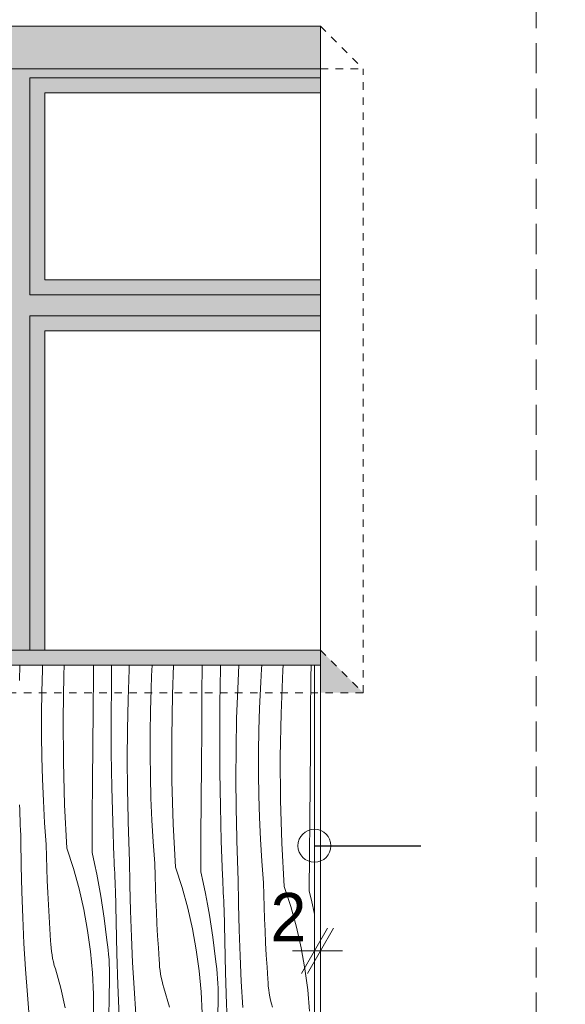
# Model space of a CAD drawing. Extents: x -366324 to -207045, y 68808 to 138616.
# Tile 66 of 170: x -310647 to -308837, y 93227 to 96493. Entities that reach past the tile are written whole.
import ezdxf

# ---------------------------------------------------------------- set-up
doc = ezdxf.new("R2010")
doc.units = 0
doc.header["$MEASUREMENT"] = 0
for name, pattern in [('Dashed', [564.444447, 282.222223, -282.222223]), ('Hidden Line', [50, 25, -25]), ('Krawędzie ukryte', [150, 100, -50])]:
    doc.linetypes.add(name, pattern=pattern)
for name, color, linetype, lineweight in [('A-Opisy_Nr_Pióra__21', 7, 'Continuous', 9), ('Arch kolorystyka_Nr_Pióra__41', 7, 'Continuous', 15), ('Arch okna_Nr_Pióra__21', 7, 'Continuous', 9), ('Arch wymiary_Nr_Pióra__21', 7, 'Continuous', 9), ('Arch ściany zewnętrzne_Nr_Pióra__21', 7, 'Continuous', 9), ('INWENT.ŚCIANY_Nr_Pióra__21', 7, 'Continuous', 9)]:
    doc.layers.add(name, color=color, linetype=linetype, lineweight=lineweight)
for name, color, linetype, lineweight, true_color in [('Arch kolorystyka_Nr_Pióra__113', 7, 'Continuous', 13, 0xe8e8e8), ('Arch kolorystyka_Nr_Pióra__2', 7, 'Continuous', 13, 0x7f7f7f), ('Arch kolorystyka_Nr_Pióra__22', 7, 'Continuous', 9, 0x7f7f7f), ('Arch kolorystyka_Nr_Pióra__81', 7, 'Continuous', 9, 0x5d5d5d)]:
    doc.layers.add(name, color=color, linetype=linetype, lineweight=lineweight, true_color=true_color)
doc.layers.add('Arch wymiary', color=7, linetype='Continuous')
doc.styles.add('GENERATED_STYLE_1', font='txt')
doc.styles.add('GENERATED_STYLE_2', font='txt')
doc.dimstyles.new('GENERATED_STYLE__4', dxfattribs={"dimtxt": 160.000002, "dimasz": 114, "dimexe": 0.18, "dimexo": 0, "dimgap": 0.09, "dimtad": 1, "dimtih": 1, "dimtoh": 1, "dimdec": 0, "dimlfac": 0.1, "dimzin": 0, "dimdsep": 46, "dimtxsty": 'GENERATED_STYLE_1', "dimblk": 'ARROWHEAD_2', "dimblk1": 'ARROWHEAD_2', "dimblk2": 'ARROWHEAD_2', "dimcen": 0.09, "dimclrd": 7, "dimclre": 7, "dimclrt": 7, "dimazin": 0, "dimtfac": 1, "dimtdec": 4, "dimtmove": 0, "dimatfit": 3, "dimfxl": 0, "dimtolj": 1, "dimtzin": 0, "dimarcsym": 0})
doc.dimstyles.new('GENERATED_STYLE__8', dxfattribs={"dimtxt": 0.18, "dimasz": 218.88, "dimexe": 0.18, "dimexo": 0.0625, "dimgap": 0.09, "dimtad": 0, "dimtih": 1, "dimtoh": 1, "dimdec": 4, "dimzin": 0, "dimdsep": 46, "dimcen": 0.09, "dimadec": 0, "dimazin": 0, "dimtfac": 1, "dimtdec": 4, "dimtmove": 0, "dimatfit": 3, "dimldrblk": 'ARROWHEAD_1', "dimfxl": 0, "dimtolj": 1, "dimtzin": 0, "dimarcsym": 0})

# ---------------------------------------------------------------- blocks, each defined once
blk = doc.blocks.new('*X82')
at = {"layer": 'Arch kolorystyka_Nr_Pióra__22', "linetype": 'Continuous'}
for p, q in [((-310647.7, 94301.6), (-310646, 94352)), ((-310573.7, 94263.8), (-310571.5, 94336.2)), ((-310571.5, 94336.2), (-310570.9, 94352)), ((-310500.4, 94318.6), (-310499, 94352)), ((-310402.4, 94320.5), (-310402.1, 94352)), ((-310342.8, 94289.8), (-310341.8, 94352)), ((-310287.5, 94238.1), (-310284.1, 94337.2)), ((-310284.1, 94337.2), (-310283.4, 94352)), ((-310209.5, 94316.2), (-310207.7, 94352)), ((-310140.2, 94255), (-310136.2, 94352)), ((-310042.2, 94257), (-310041.4, 94352)), ((-309982.6, 94226.3), (-309980.7, 94340.7)), ((-309980.7, 94340.7), (-309980.4, 94352)), ((-309923.9, 94273.7), (-309920.2, 94352)), ((-309847.1, 94296.1), (-309844.4, 94339.6)), ((-309844.4, 94339.6), (-309843.6, 94352)), ((-309780, 94191.5), (-309774.1, 94334.9)), ((-309774.1, 94334.9), (-309773, 94352)), ((-309681, 94311.5), (-309680.7, 94352)), ((-310502.9, 94175.1), (-310500.4, 94318.6)), ((-310403.3, 94202.5), (-310402.4, 94320.5)), ((-310211.3, 94272.7), (-310209.5, 94316.2)), ((-309682, 94193.5), (-309681, 94311.5)), ((-310343.5, 94175.3), (-310342.8, 94289.8)), ((-310213.5, 94200.3), (-310211.3, 94272.7)), ((-309927.3, 94174.6), (-309923.9, 94273.7)), ((-309849.3, 94252.6), (-309847.1, 94296.1)), ((-310574.8, 94191.3), (-310573.7, 94263.8)), ((-310289.5, 94139), (-310287.5, 94238.1)), ((-310142.7, 94111.6), (-310140.2, 94255)), ((-310043.1, 94138.9), (-310042.2, 94257)), ((-309851.1, 94209.2), (-309849.3, 94252.6)), ((-310404.2, 94084.4), (-310403.3, 94202.5)), ((-309983.3, 94111.8), (-309982.6, 94226.3)), ((-309853.3, 94136.7), (-309851.1, 94209.2)), ((-310574.8, 94118.9), (-310574.8, 94191.3)), ((-310502, 94031.7), (-310502.9, 94175.1)), ((-310343, 94060.8), (-310343.5, 94175.3)), ((-310214.6, 94127.8), (-310213.5, 94200.3)), ((-309929.2, 94075.5), (-309927.3, 94174.6)), ((-309782.5, 94048.1), (-309780, 94191.5)), ((-309682.9, 94075.4), (-309682, 94193.5)), ((-310290.1, 94039.8), (-310289.5, 94139)), ((-310044, 94020.9), (-310043.1, 94138.9)), ((-309854.4, 94064.3), (-309853.3, 94136.7)), ((-310573.7, 94046.4), (-310574.8, 94118.9)), ((-310214.6, 94055.4), (-310214.6, 94127.8)), ((-310141.8, 93968.2), (-310142.7, 94111.6)), ((-309982.8, 93997.3), (-309983.3, 94111.8)), ((-310405.1, 93966.4), (-310404.2, 94084.4)), ((-309929.9, 93976.3), (-309929.2, 94075.5)), ((-309683.8, 93957.4), (-309682.9, 94075.4)), ((-310571.6, 93974), (-310573.7, 94046.4)), ((-310341.3, 93946.4), (-310343, 94060.8)), ((-310289.4, 93940.7), (-310290.1, 94039.8)), ((-310213.5, 93982.9), (-310214.6, 94055.4)), ((-309854.4, 93991.9), (-309854.4, 94064.3)), ((-309781.6, 93904.6), (-309782.5, 94048.1)), ((-310497.7, 93888.3), (-310502, 94031.7)), ((-310044.9, 93902.9), (-310044, 94020.9)), ((-310568.3, 93901.7), (-310571.6, 93974)), ((-310211.4, 93910.5), (-310213.5, 93982.9)), ((-309981.1, 93882.9), (-309982.8, 93997.3)), ((-309929.2, 93877.2), (-309929.9, 93976.3)), ((-309853.3, 93919.4), (-309854.4, 93991.9)), ((-310405.9, 93848.4), (-310405.1, 93966.4)), ((-310338.4, 93831.9), (-310341.3, 93946.4)), ((-310287.3, 93841.6), (-310289.4, 93940.7)), ((-310137.5, 93824.8), (-310141.8, 93968.2)), ((-309684.7, 93839.4), (-309683.8, 93957.4)), ((-310208.1, 93838.1), (-310211.4, 93910.5)), ((-309851.2, 93847), (-309853.3, 93919.4)), ((-310646.6, 93871.8), (-310647.1, 93888.5)), ((-310564, 93829.3), (-310568.3, 93901.7)), ((-310490.1, 93745), (-310497.7, 93888.3)), ((-310045.7, 93784.8), (-310044.9, 93902.9)), ((-309978.2, 93768.4), (-309981.1, 93882.9)), ((-309927.1, 93778.1), (-309929.2, 93877.2)), ((-309777.3, 93761.3), (-309781.6, 93904.6)), ((-310646, 93855.2), (-310646.6, 93871.8)), ((-310645.4, 93838.5), (-310646, 93855.2)), ((-310406.7, 93730.3), (-310405.9, 93848.4)), ((-309847.9, 93774.6), (-309851.2, 93847)), ((-310644.8, 93821.9), (-310645.4, 93838.5)), ((-310644.1, 93805.2), (-310644.8, 93821.9)), ((-310558.6, 93757.1), (-310564, 93829.3)), ((-310334.2, 93717.6), (-310338.4, 93831.9)), ((-310286.9, 93824.9), (-310287.3, 93841.6)), ((-310286.3, 93808.3), (-310286.9, 93824.9)), ((-310203.8, 93765.8), (-310208.1, 93838.1)), ((-310129.9, 93681.5), (-310137.5, 93824.8)), ((-309685.5, 93721.3), (-309684.7, 93839.4)), ((-310643.4, 93788.6), (-310644.1, 93805.2)), ((-310642.7, 93771.9), (-310643.4, 93788.6)), ((-310285.8, 93791.6), (-310286.3, 93808.3)), ((-310285.2, 93775), (-310285.8, 93791.6)), ((-310046.5, 93666.8), (-310045.7, 93784.8)), ((-309926.7, 93761.4), (-309927.1, 93778.1)), ((-310641.6, 93686.2), (-310642.7, 93771.9)), ((-310557.8, 93717.2), (-310558.6, 93757.1)), ((-310490.1, 93745), (-310468.4, 93677.9)), ((-310284.6, 93758.4), (-310285.2, 93775)), ((-310283.9, 93741.7), (-310284.6, 93758.4)), ((-310198.3, 93693.6), (-310203.8, 93765.8)), ((-309974, 93654), (-309978.2, 93768.4)), ((-309926.1, 93744.8), (-309926.7, 93761.4)), ((-309925.6, 93728.1), (-309926.1, 93744.8)), ((-309843.6, 93702.3), (-309847.9, 93774.6)), ((-309769.7, 93618), (-309777.3, 93761.3)), ((-310556.7, 93677.2), (-310557.8, 93717.2)), ((-310406.7, 93730.3), (-310398.5, 93694.4)), ((-310333.6, 93703.5), (-310334.2, 93717.6)), ((-310283.2, 93725.1), (-310283.9, 93741.7)), ((-310282.5, 93708.4), (-310283.2, 93725.1)), ((-309925, 93711.5), (-309925.6, 93728.1)), ((-309686.3, 93603.3), (-309685.5, 93721.3)), ((-310639.6, 93600.5), (-310641.6, 93686.2)), ((-310398.5, 93694.4), (-310391, 93658.4)), ((-310333, 93689.5), (-310333.6, 93703.5)), ((-310332.4, 93675.5), (-310333, 93689.5)), ((-310281.4, 93622.7), (-310282.5, 93708.4)), ((-310197.5, 93653.6), (-310198.3, 93693.6)), ((-310129.9, 93681.5), (-310108.2, 93614.4)), ((-309924.4, 93694.8), (-309925, 93711.5)), ((-309923.7, 93678.2), (-309924.4, 93694.8)), ((-309838.1, 93630.1), (-309843.6, 93702.3)), ((-310555.3, 93637.3), (-310556.7, 93677.2)), ((-310468.4, 93677.9), (-310449.7, 93609.8)), ((-310391, 93658.4), (-310384, 93622.2)), ((-310331.8, 93661.5), (-310332.4, 93675.5)), ((-310331.1, 93647.4), (-310331.8, 93661.5)), ((-310330.4, 93633.4), (-310331.1, 93647.4)), ((-310196.5, 93613.7), (-310197.5, 93653.6)), ((-310046.5, 93666.8), (-310038.3, 93630.9)), ((-309973.4, 93640), (-309974, 93654)), ((-309923, 93661.6), (-309923.7, 93678.2)), ((-309922.3, 93644.9), (-309923, 93661.6)), ((-310553.7, 93597.3), (-310555.3, 93637.3)), ((-310384, 93622.2), (-310377.7, 93586)), ((-310329.7, 93619.4), (-310330.4, 93633.4)), ((-310329, 93605.4), (-310329.7, 93619.4)), ((-310279.4, 93537), (-310281.4, 93622.7)), ((-310195.1, 93573.8), (-310196.5, 93613.7)), ((-310108.2, 93614.4), (-310089.5, 93546.3)), ((-310038.3, 93630.9), (-310030.8, 93594.9)), ((-309972.8, 93626), (-309973.4, 93640)), ((-309972.2, 93612), (-309972.8, 93626)), ((-309921.2, 93559.2), (-309922.3, 93644.9)), ((-309837.3, 93590.1), (-309838.1, 93630.1)), ((-309769.7, 93618), (-309748, 93550.9)), ((-310636.5, 93514.8), (-310639.6, 93600.5)), ((-310551.7, 93557.4), (-310553.7, 93597.3)), ((-310449.7, 93609.8), (-310434.1, 93541)), ((-310377.7, 93586), (-310371.9, 93549.6)), ((-310327.2, 93500.7), (-310329, 93605.4)), ((-310030.8, 93594.9), (-310023.8, 93558.7)), ((-309971.6, 93597.9), (-309972.2, 93612)), ((-309970.9, 93583.9), (-309971.6, 93597.9)), ((-309970.2, 93569.9), (-309970.9, 93583.9)), ((-309836.3, 93550.2), (-309837.3, 93590.1)), ((-309686.3, 93603.3), (-309678.1, 93567.4)), ((-310549.5, 93517.5), (-310551.7, 93557.4)), ((-310371.9, 93549.6), (-310366.7, 93513.2)), ((-310193.5, 93533.8), (-310195.1, 93573.8)), ((-310023.8, 93558.7), (-310017.5, 93522.5)), ((-309969.5, 93555.9), (-309970.2, 93569.9)), ((-309968.8, 93541.9), (-309969.5, 93555.9)), ((-309919.2, 93473.5), (-309921.2, 93559.2)), ((-309834.9, 93510.2), (-309836.3, 93550.2)), ((-309748, 93550.9), (-309729.3, 93482.8)), ((-309678.1, 93567.4), (-309670.6, 93531.4)), ((-310547, 93477.7), (-310549.5, 93517.5)), ((-310434.1, 93541), (-310421.5, 93471.6)), ((-310276.3, 93451.3), (-310279.4, 93537)), ((-310191.5, 93493.9), (-310193.5, 93533.8)), ((-310089.5, 93546.3), (-310073.9, 93477.5)), ((-310017.5, 93522.5), (-310011.7, 93486.1)), ((-309967, 93437.2), (-309968.8, 93541.9)), ((-309670.6, 93531.4), (-309669.3, 93524.6)), ((-310632.5, 93429.2), (-310636.5, 93514.8)), ((-310366.7, 93513.2), (-310362.1, 93476.7)), ((-310324.6, 93396), (-310327.2, 93500.7)), ((-310189.3, 93454), (-310191.5, 93493.9)), ((-310011.7, 93486.1), (-310006.5, 93449.7)), ((-309833.2, 93470.3), (-309834.9, 93510.2)), ((-310544.2, 93437.8), (-310547, 93477.7)), ((-310421.5, 93471.6), (-310412, 93401.7)), ((-310362.1, 93476.7), (-310358.1, 93440.1)), ((-310272.3, 93365.6), (-310276.3, 93451.3)), ((-310186.8, 93414.1), (-310189.3, 93454)), ((-310073.9, 93477.5), (-310061.3, 93408.1)), ((-309916.1, 93387.8), (-309919.2, 93473.5)), ((-309831.3, 93430.4), (-309833.2, 93470.3)), ((-309729.3, 93482.8), (-309713.7, 93414)), ((-310627.4, 93343.6), (-310632.5, 93429.2)), ((-310543.7, 93426), (-310544.2, 93437.8)), ((-310542.8, 93414.1), (-310543.7, 93426)), ((-310355.7, 93424.1), (-310358.1, 93440.1)), ((-310353.6, 93408.1), (-310355.7, 93424.1)), ((-310006.5, 93449.7), (-310001.9, 93413.2)), ((-309964.4, 93332.5), (-309967, 93437.2)), ((-309829.1, 93390.5), (-309831.3, 93430.4)), ((-310541.4, 93402.4), (-310542.8, 93414.1)), ((-310539.6, 93390.7), (-310541.4, 93402.4)), ((-310537.5, 93379), (-310539.6, 93390.7)), ((-310412, 93401.7), (-310405.6, 93331.4)), ((-310351.8, 93392.1), (-310353.6, 93408.1)), ((-310350.5, 93376), (-310351.8, 93392.1)), ((-310321.1, 93291.3), (-310324.6, 93396)), ((-310184, 93374.3), (-310186.8, 93414.1)), ((-310061.3, 93408.1), (-310051.8, 93338.2)), ((-310001.9, 93413.2), (-309997.9, 93376.6)), ((-309912.1, 93302.1), (-309916.1, 93387.8)), ((-309826.6, 93350.6), (-309829.1, 93390.5)), ((-309713.7, 93414), (-309701.1, 93344.6)), ((-310534.9, 93367.5), (-310537.5, 93379)), ((-310531.9, 93356), (-310534.9, 93367.5)), ((-310528.5, 93344.7), (-310531.9, 93356)), ((-310349.5, 93359.9), (-310350.5, 93376)), ((-310348.9, 93343.7), (-310349.5, 93359.9)), ((-310267.2, 93280.1), (-310272.3, 93365.6)), ((-310183.5, 93362.4), (-310184, 93374.3)), ((-310182.6, 93350.6), (-310183.5, 93362.4)), ((-309995.5, 93360.6), (-309997.9, 93376.6)), ((-309993.4, 93344.6), (-309995.5, 93360.6)), ((-310621.3, 93258), (-310627.4, 93343.6)), ((-310510.4, 93280.6), (-310528.5, 93344.7)), ((-310405.6, 93331.4), (-310402.3, 93260.9)), ((-310348.7, 93327.6), (-310348.9, 93343.7)), ((-310348.9, 93311.5), (-310348.7, 93327.6)), ((-310181.2, 93338.9), (-310182.6, 93350.6)), ((-310179.4, 93327.2), (-310181.2, 93338.9)), ((-310177.2, 93315.5), (-310179.4, 93327.2)), ((-310051.8, 93338.2), (-310045.4, 93267.9)), ((-309991.6, 93328.6), (-309993.4, 93344.6)), ((-309990.3, 93312.5), (-309991.6, 93328.6)), ((-309960.9, 93227.8), (-309964.4, 93332.5)), ((-309823.8, 93310.8), (-309826.6, 93350.6)), ((-309701.1, 93344.6), (-309691.6, 93274.7)), ((-310350.2, 93248.8), (-310348.9, 93311.5)), ((-310316.8, 93186.6), (-310321.1, 93291.3)), ((-310174.7, 93303.9), (-310177.2, 93315.5)), ((-310171.7, 93292.5), (-310174.7, 93303.9)), ((-310168.3, 93281.1), (-310171.7, 93292.5)), ((-309989.3, 93296.4), (-309990.3, 93312.5)), ((-309988.7, 93280.2), (-309989.3, 93296.4)), ((-309907, 93216.5), (-309912.1, 93302.1)), ((-309823.3, 93298.9), (-309823.8, 93310.8)), ((-309822.4, 93287.1), (-309823.3, 93298.9)), ((-309821, 93275.4), (-309822.4, 93287.1)), ((-310614.2, 93172.6), (-310621.3, 93258)), ((-310496.5, 93215.6), (-310510.4, 93280.6)), ((-310402.3, 93260.9), (-310402.2, 93190.4)), ((-310261.1, 93194.5), (-310267.2, 93280.1)), ((-310150.2, 93217.1), (-310168.3, 93281.1)), ((-310045.4, 93267.9), (-310042.1, 93197.4)), ((-309988.5, 93264.1), (-309988.7, 93280.2)), ((-309988.7, 93247.9), (-309988.5, 93264.1)), ((-309819.2, 93263.6), (-309821, 93275.4)), ((-309817, 93252), (-309819.2, 93263.6)), ((-309691.6, 93274.7), (-309685.2, 93204.4)), ((-310351.5, 93186.1), (-310350.2, 93248.8)), ((-309990, 93185.3), (-309988.7, 93247.9)), ((-309956.6, 93123.1), (-309960.9, 93227.8)), ((-309814.5, 93240.4), (-309817, 93252)), ((-309811.5, 93229), (-309814.5, 93240.4)), ((-309808.1, 93217.6), (-309811.5, 93229))]:
    blk.add_line(p, q, dxfattribs=at)
blk = doc.blocks.new('Wypełnienie_41')
at = {"layer": 'Arch kolorystyka_Nr_Pióra__22', "linetype": 'Dashed'}
blk.add_blockref('*X82', (0, 0), dxfattribs=at)
blk = doc.blocks.new('*D219')
at = {"layer": 'Arch wymiary_Nr_Pióra__21', "linetype": 'Continuous'}
for p, q in [((-309669.3, 93291.9), (-309669.3, 93516.9)), ((-309649.3, 93291.9), (-309649.3, 93516.9)), ((-309712.6, 93329.4), (-309626, 93479.4)), ((-309606, 93479.4), (-309692.6, 93329.4)), ((-309742.6, 93404.4), (-309669.3, 93404.4)), ((-309669.3, 93404.4), (-309649.3, 93404.4)), ((-309649.3, 93404.4), (-309575.9, 93404.4))]:
    blk.add_line(p, q, dxfattribs=at)
at = {"layer": 'Arch wymiary_Nr_Pióra__21', "insert": (-309815, 93436.4), "char_height": 160, "attachment_point": 7, "style": 'GENERATED_STYLE_1'}
blk.add_mtext('{2}', dxfattribs=at)
blk = doc.blocks.new('ARROWHEAD_2')
at = {"color": 0, "linetype": 'Continuous', "lineweight": 0}
for p, q in [((-0.378, -0.655), (0.378, 0.655)), ((0, 0), (-1, 0))]:
    blk.add_line(p, q, dxfattribs=at)
blk = doc.blocks.new('ARROWHEAD_1')
at = {"color": 0, "linetype": 'Continuous', "lineweight": 0}
blk.add_line((0, 0), (-1, 0), dxfattribs=at)
blk.add_circle((0, 0), 0.25, dxfattribs=at)

msp = doc.modelspace()

# ---------------------------------------------------------------- hatches: boundary and pattern name
at = {"layer": 'Arch kolorystyka_Nr_Pióra__113', "linetype": 'Continuous', "lineweight": 0, "true_color": 0x3a3a3a}
msp.add_hatch(color=250, dxfattribs=at).paths.add_polyline_path([(-312141.4, 96865.6), (-312141.4, 90202.8), (-311929.3, 90202.8), (-311929.3, 90737), (-311929.3, 90787), (-311787.9, 90787), (-311787.9, 92665.6), (-311929.3, 92807), (-311929.3, 94352), (-311929.3, 94402), (-311787.9, 94402), (-311787.9, 96330.6), (-309649.3, 96330.6), (-309649.3, 96472), (-311929.3, 96472), (-311929.3, 96865.6)], flags=0)
at = {"layer": 'Arch kolorystyka_Nr_Pióra__2', "linetype": 'Continuous'}
h = msp.add_hatch(color=256, dxfattribs=at)
h.paths.add_polyline_path([(-309649.3, 95460.6), (-309649.3, 95630.6), (-310562.9, 95630.6), (-310562.9, 96250.6), (-309649.3, 96250.6), (-309649.3, 96330.6), (-311787.9, 96330.6), (-311787.9, 94402), (-311707.9, 94402), (-311707.9, 95460.6), (-310732.9, 95460.6), (-310732.9, 94402), (-310562.9, 94402), (-310562.9, 95460.6)], flags=0)
h.paths.add_polyline_path([(-310732.9, 95630.6), (-311707.9, 95630.6), (-311707.9, 96250.6), (-310732.9, 96250.6)], flags=0)
at = {"layer": 'Arch kolorystyka_Nr_Pióra__41', "linetype": 'Continuous'}
msp.add_hatch(color=256, dxfattribs=at).paths.add_polyline_path([(-311929.3, 94352), (-309649.3, 94352), (-309649.3, 94402), (-311929.3, 94402)], flags=0)
at = {"layer": 'Arch kolorystyka_Nr_Pióra__81', "linetype": 'Continuous', "lineweight": 0, "true_color": 0x2e2e2e}
msp.add_hatch(color=250, dxfattribs=at).paths.add_polyline_path([(-309507.9, 94260.6), (-309649.3, 94402), (-309649.3, 94260.6)], flags=0)

# ---------------------------------------------------------------- linework, layer by layer
at = {"layer": 'Arch okna_Nr_Pióra__21', "linetype": 'Hidden Line'}
for p, q in [((-309649.3, 96472), (-309507.9, 96330.6)), ((-309649.3, 96330.6), (-309507.9, 96330.6)), ((-309507.9, 94260.6), (-309507.9, 96330.6)), ((-309649.3, 94402), (-309507.9, 94260.6)), ((-309507.9, 94260.6), (-311787.9, 94260.6))]:
    msp.add_line(p, q, dxfattribs=at)
at = {"layer": 'Arch okna_Nr_Pióra__21', "linetype": 'Continuous'}
for p, q in [((-310612.9, 96300.6), (-310612.9, 95580.6)), ((-310612.9, 96300.6), (-309649.3, 96300.6)), ((-310562.9, 96250.6), (-309649.3, 96250.6)), ((-310562.9, 96250.6), (-310562.9, 95630.6)), ((-310562.9, 95630.6), (-309649.3, 95630.6)), ((-310612.9, 95580.6), (-309649.3, 95580.6)), ((-310612.9, 95510.6), (-310612.9, 94402)), ((-310612.9, 95510.6), (-309649.3, 95510.6)), ((-310562.9, 95460.6), (-309649.3, 95460.6)), ((-310562.9, 95460.6), (-310562.9, 94402))]:
    msp.add_line(p, q, dxfattribs=at)
at = {"layer": 'Arch ściany zewnętrzne_Nr_Pióra__21', "linetype": 'Continuous'}
for p, q in [((-311929.3, 96472), (-309649.3, 96472)), ((-309649.3, 90787), (-309649.3, 96472)), ((-311787.9, 96330.6), (-309649.3, 96330.6)), ((-311929.3, 94402), (-309649.3, 94402)), ((-311929.3, 94352), (-309649.3, 94352)), ((-309669.3, 92807), (-309669.3, 94352))]:
    msp.add_line(p, q, dxfattribs=at)
at = {"layer": 'INWENT.ŚCIANY_Nr_Pióra__21', "linetype": 'Krawędzie ukryte'}
msp.add_line((-308934.3, 96865.6), (-308934.3, 90202.8), dxfattribs=at)

# ---------------------------------------------------------------- block references
at = {"layer": 'Arch kolorystyka_Nr_Pióra__22', "linetype": 'Dashed'}
msp.add_blockref('Wypełnienie_41', (0, 0), dxfattribs=at)

# ---------------------------------------------------------------- texts
at = {"layer": 'A-Opisy_Nr_Pióra__21', "linetype": 'Continuous', "insert": (-307188.1, 93754.2), "char_height": 200, "width": 2048.01, "attachment_point": 6, "line_spacing_factor": 0.486739, "style": 'GENERATED_STYLE_2'}
msp.add_mtext('{profil do boniowania\\P2x2 cm}', dxfattribs=at)

# ---------------------------------------------------------------- dimensions: what is measured, and where the dimension line sits
at = {"layer": 'Arch wymiary', "linetype": 'Continuous'}
dim = msp.add_linear_dim(base=(-309669.3, 93404.4), p1=(-309669.3, 93242.1), p2=(-309649.3, 93242.1), dimstyle='GENERATED_STYLE__4', dxfattribs=at)
dim.commit()
dim.dimension.update_dxf_attribs({"geometry": '*D219', "text_midpoint": (-309754.3, 93516.4)})

# ---------------------------------------------------------------- leaders
at = {"layer": 'A-Opisy_Nr_Pióra__21', "linetype": 'Continuous', "annotation_type": 0, "has_hookline": 1, "hookline_direction": 1, "text_width": 1552.4}
msp.add_leader([(-309669.3, 93753.1), (-309316.1, 93753.1)], dimstyle='GENERATED_STYLE__8', dxfattribs=at)

doc.saveas('drawing.dxf')
